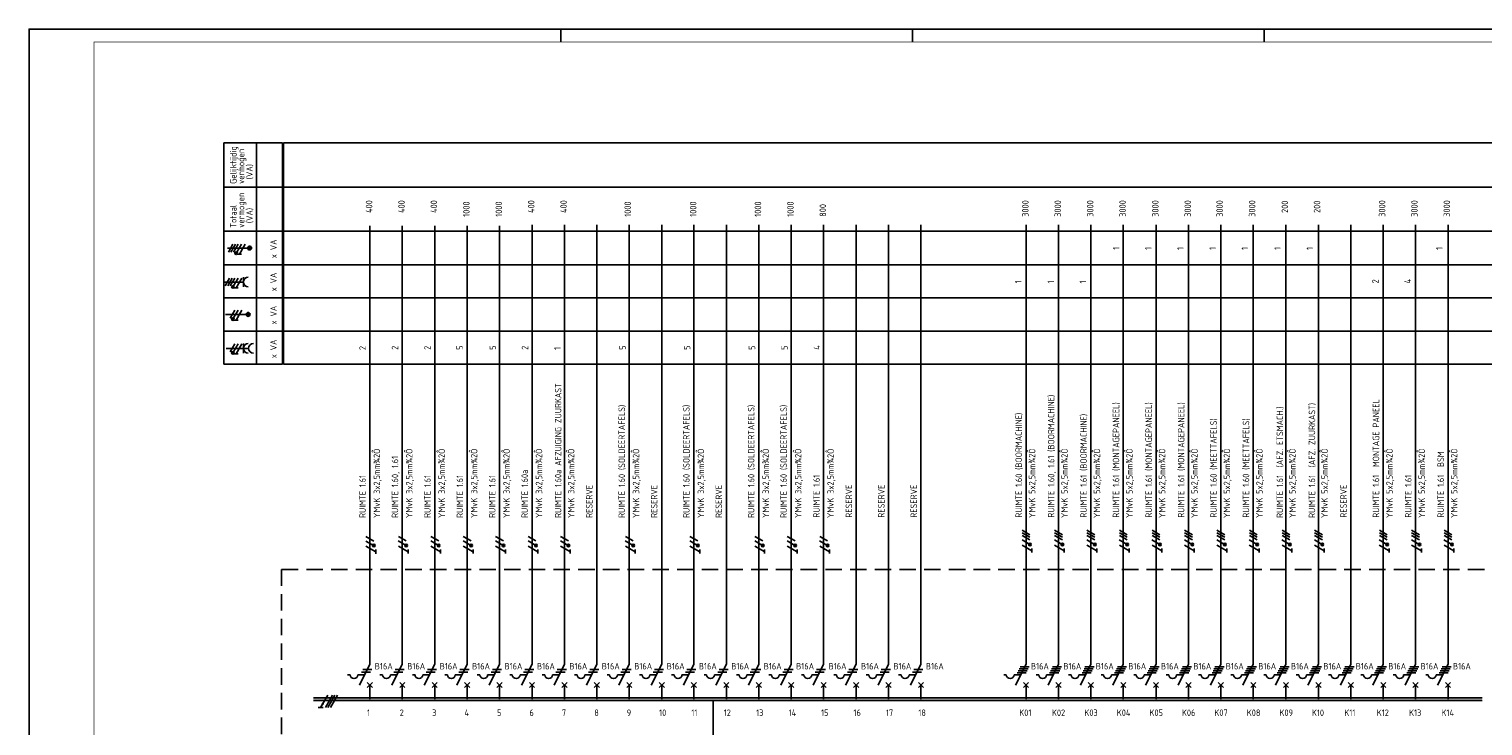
# Model space of a CAD drawing. Header units: millimetres. Extents: x 0 to 841, y 0 to 594.
# Tile 2 of 3: x 0 to 560, y 325 to 594. Entities that reach past the tile are written whole.
import ezdxf
from ezdxf.enums import TextEntityAlignment as Align

# ---------------------------------------------------------------- set-up
doc = ezdxf.new("R2010")
doc.units = ezdxf.units.MM
doc.linetypes.add('HIDDEN', pattern=[9.525, 6.35, -3.175])
doc.layers.get('0').update_dxf_attribs({"linetype": 'CONTINUOUS'})
for name, color, linetype in [('1', 7, 'CONTINUOUS'), ('40', 1, 'CONTINUOUS'), ('70', 1, 'CONTINUOUS'), ('71', 2, 'CONTINUOUS'), ('73', 4, 'CONTINUOUS'), ('EL$2B---_KADER', 4, 'CONTINUOUS'), ('LIJN018', 210, 'CONTINUOUS'), ('LIJN025', 10, 'CONTINUOUS'), ('LIJN035', 50, 'CONTINUOUS'), ('LIJN050', 90, 'CONTINUOUS'), ('TEKST25', 10, 'CONTINUOUS'), ('TEKST35', 50, 'CONTINUOUS'), ('TEKST50', 90, 'CONTINUOUS')]:
    doc.layers.add(name, color=color, linetype=linetype)
doc.styles.add('5_0', font='iso.shx')
doc.styles.add('ISO', font='ISO.SHX')
doc.styles.add('NEN', font='iso.shx')
doc.styles.add('ROMAND', font='romand')

# ---------------------------------------------------------------- blocks, each defined once
blk = doc.blocks.new('A1')
at = {"layer": 'LIJN025'}
for p, q in [((205, 589), (205, 594)), ((340.5, 589), (340.5, 594)), ((476, 589), (476, 594))]:
    blk.add_line(p, q, dxfattribs=at)
blk.add_lwpolyline([(0, 0), (0, 594), (841, 594), (841, 0)], close=True, dxfattribs=at)
at = {"layer": 'LIJN050', "const_width": 0.2}
blk.add_lwpolyline([(836, 5), (836, 589), (25, 589), (25, 5)], close=True, dxfattribs=at)
at = {"layer": 'TEKST25', "style": 'ROMAND', "width": 2.899115}
blk.add_attdef('STATUS', text='', height=2.5, dxfattribs=at).set_placement((795, 71.5), (834, 71.5), align=Align.FIT)
at = {"layer": 'TEKST25', "style": 'ISO'}
for tag, p in [('E', (796.25, 66)), ('NAAM-E', (807.75, 66)), ('DATUM-E', (826, 66)), ('D', (796.25, 61)), ('NAAM-D', (807.75, 61)), ('DATUM-D', (826, 61)), ('C', (796.25, 56)), ('NAAM-C', (807.75, 56)), ('DATUM-C', (826, 56)), ('B', (796.25, 51)), ('NAAM-B', (807.75, 51)), ('DATUM-B', (826, 51)), ('A', (796.25, 46)), ('NAAM-A', (807.75, 46)), ('DATUM-A', (826, 46))]:
    blk.add_attdef(tag, text='', height=2.5, dxfattribs=at).set_placement(p, align=Align.CENTER)
for tag, p in [('DATUM', (673.75, 36.25)), ('SCHAAL', (709, 36.25)), ('GETEKEND', (739.25, 36.25)), ('GECONTOL.', (774, 36.25)), ('FORMAAT', (804.25, 28.25))]:
    blk.add_attdef(tag, p, '', height=2.5, dxfattribs=at)
at = {"layer": 'TEKST35', "style": 'ISO'}
for tag, p in [('PROJECT', (675.5, 72.5)), ('PLAATS', (675.5, 63.5)), ('INSTALLATIE-REGEL1', (675.5, 52.5)), ('INSTALLATIE-REGEL2', (675.5, 43.5))]:
    blk.add_attdef(tag, p, '', height=4, dxfattribs=at)
blk.add_attdef('PROJ.NR.', text='', height=4, dxfattribs=at).set_placement((822, 23), align=Align.CENTER)
at = {"layer": 'TEKST50', "style": 'ISO'}
blk.add_attdef('FILE-NAAM', text='', height=5, dxfattribs=at).set_placement((814.5, 7.5), align=Align.CENTER)

msp = doc.modelspace()

# ---------------------------------------------------------------- linework, layer by layer
at = {"color": 10}
for p, q in [((115.09, 337.19), (112.38, 332.51)), ((116.97, 337.19), (114.26, 332.51)), ((117.9, 337.19), (115.2, 332.51)), ((117.9, 337.19), (115.2, 332.51)), ((118.84, 337.19), (116.13, 332.51)), ((113.32, 332.51), (111.45, 332.51))]:
    msp.add_line(p, q, dxfattribs=at)
msp.add_line((117.9, 337.19), (115.2, 332.51))
at = {"color": 10, "const_width": 0.469}
msp.add_lwpolyline([(113.4, 333.79, 1), (112.99, 334.03, 1)], format="xyb", close=True, dxfattribs=at)
at = {"layer": '1', "color": 1}
for p, q in [((78.57, 511.02), (76.82, 507.98)), ((79.57, 511.02), (77.82, 507.98)), ((80.57, 511.02), (78.82, 507.98)), ((81.82, 511.02), (80.1, 508.03)), ((83.32, 511.02), (81.14, 507.23)), ((77.3, 498.02), (75.55, 494.98)), ((78.3, 498.02), (76.55, 494.98)), ((79.3, 498.02), (77.55, 494.98)), ((80.55, 498.02), (78.83, 495.03)), ((82.05, 498.02), (79.87, 494.23)), ((79.3, 485.62), (77.55, 482.58)), ((80.55, 485.62), (78.83, 482.63)), ((82.05, 485.62), (79.87, 481.83)), ((79.3, 472.62), (77.55, 469.58)), ((80.55, 472.62), (78.83, 469.63)), ((82.05, 472.62), (79.87, 468.83)), ((132.87, 396.63), (129.83, 398.38)), ((145.37, 396.67), (142.33, 398.42)), ((157.87, 396.67), (154.83, 398.42)), ((170.37, 396.67), (167.33, 398.42)), ((182.87, 396.67), (179.83, 398.42)), ((195.37, 396.67), (192.33, 398.42)), ((207.87, 396.67), (204.83, 398.42)), ((232.87, 396.67), (229.83, 398.42)), ((257.77, 396.67), (254.73, 398.42)), ((282.77, 396.67), (279.73, 398.42)), ((295.27, 396.67), (292.23, 398.42)), ((307.77, 396.67), (304.73, 398.42)), ((385.76, 399.07), (382.73, 400.82)), ((385.76, 398.07), (382.73, 399.82)), ((385.76, 397.07), (382.73, 398.82)), ((398.26, 399.07), (395.23, 400.82)), ((398.26, 398.07), (395.23, 399.82)), ((398.26, 397.07), (395.23, 398.82)), ((410.76, 399.07), (407.73, 400.82)), ((410.76, 398.07), (407.73, 399.82)), ((410.76, 397.07), (407.73, 398.82)), ((423.26, 399.07), (420.23, 400.82)), ((423.26, 398.07), (420.23, 399.82)), ((423.26, 397.07), (420.23, 398.82)), ((435.86, 399.07), (432.83, 400.82)), ((435.86, 398.07), (432.83, 399.82)), ((435.86, 397.07), (432.83, 398.82)), ((448.36, 399.07), (445.33, 400.82)), ((448.36, 398.07), (445.33, 399.82)), ((448.36, 397.07), (445.33, 398.82)), ((460.86, 399.07), (457.83, 400.82)), ((460.86, 398.07), (457.83, 399.82)), ((460.86, 397.07), (457.83, 398.82)), ((473.36, 399.07), (470.33, 400.82)), ((473.36, 398.07), (470.33, 399.82)), ((473.36, 397.07), (470.33, 398.82)), ((485.96, 399.07), (482.93, 400.82)), ((485.96, 398.07), (482.93, 399.82)), ((485.96, 397.07), (482.93, 398.82)), ((498.46, 399.07), (495.43, 400.82)), ((498.46, 398.07), (495.43, 399.82)), ((498.46, 397.07), (495.43, 398.82)), ((523.46, 399.07), (520.43, 400.82)), ((523.46, 398.07), (520.43, 399.82)), ((523.46, 397.07), (520.43, 398.82)), ((535.92, 399.07), (532.88, 400.82)), ((535.92, 398.07), (532.88, 399.82)), ((535.92, 397.07), (532.88, 398.82)), ((548.42, 399.07), (545.38, 400.82)), ((548.42, 398.07), (545.38, 399.82)), ((548.42, 397.07), (545.38, 398.82)), ((132.79, 394.9), (129.8, 396.63)), ((133.62, 392.47), (129.83, 394.65)), ((145.29, 394.95), (142.3, 396.68)), ((146.12, 392.51), (142.33, 394.7)), ((157.79, 394.95), (154.8, 396.68)), ((158.62, 392.51), (154.83, 394.7)), ((170.29, 394.95), (167.3, 396.68)), ((171.12, 392.51), (167.33, 394.7)), ((182.79, 394.95), (179.8, 396.68)), ((183.62, 392.51), (179.83, 394.7)), ((195.29, 394.95), (192.3, 396.68)), ((196.12, 392.51), (192.33, 394.7)), ((207.79, 394.95), (204.8, 396.68)), ((208.62, 392.51), (204.83, 394.7)), ((232.79, 394.95), (229.8, 396.68)), ((233.62, 392.51), (229.83, 394.7)), ((257.69, 394.95), (254.7, 396.68)), ((258.52, 392.51), (254.73, 394.7)), ((282.69, 394.95), (279.7, 396.68)), ((283.52, 392.51), (279.73, 394.7)), ((295.19, 394.95), (292.2, 396.68)), ((296.02, 392.51), (292.23, 394.7)), ((307.69, 394.95), (304.7, 396.68)), ((308.52, 392.51), (304.73, 394.7)), ((385.68, 395.35), (382.7, 397.08)), ((386.51, 392.91), (382.72, 395.1)), ((398.18, 395.35), (395.2, 397.08)), ((399.01, 392.91), (395.22, 395.1)), ((410.68, 395.35), (407.7, 397.08)), ((411.51, 392.91), (407.72, 395.1)), ((423.18, 395.35), (420.2, 397.08)), ((424.01, 392.91), (420.22, 395.1)), ((435.78, 395.35), (432.8, 397.08)), ((436.61, 392.91), (432.82, 395.1)), ((448.28, 395.35), (445.3, 397.08)), ((449.11, 392.91), (445.32, 395.1)), ((460.78, 395.35), (457.8, 397.08)), ((461.61, 392.91), (457.82, 395.1)), ((473.28, 395.35), (470.3, 397.08)), ((474.11, 392.91), (470.32, 395.1)), ((485.88, 395.35), (482.9, 397.08)), ((486.71, 392.91), (482.92, 395.1)), ((498.38, 395.35), (495.4, 397.08)), ((499.21, 392.91), (495.42, 395.1)), ((523.38, 395.35), (520.4, 397.08)), ((524.21, 392.91), (520.42, 395.1)), ((535.84, 395.35), (532.85, 397.08)), ((536.67, 392.91), (532.88, 395.1)), ((548.34, 395.35), (545.35, 397.08)), ((549.17, 392.91), (545.38, 395.1))]:
    msp.add_line(p, q, dxfattribs=at)
at = {"layer": '1', "color": 2}
for p, q in [((127.33, 341.11), (131.35, 349.15)), ((139.83, 341.11), (143.85, 349.15)), ((152.33, 341.11), (156.35, 349.15)), ((164.83, 341.11), (168.85, 349.15)), ((177.33, 341.11), (181.35, 349.15)), ((189.83, 341.11), (193.85, 349.15)), ((202.33, 341.11), (206.35, 349.15)), ((214.83, 341.11), (218.85, 349.15)), ((227.33, 341.11), (231.35, 349.15)), ((239.83, 341.11), (243.85, 349.15)), ((252.23, 341.11), (256.25, 349.15)), ((264.73, 341.11), (268.75, 349.15)), ((277.23, 341.11), (281.25, 349.15)), ((289.73, 341.11), (293.75, 349.15)), ((302.23, 341.11), (306.25, 349.15)), ((314.73, 341.11), (318.75, 349.15)), ((327.23, 341.11), (331.25, 349.15)), ((339.73, 341.11), (343.75, 349.15)), ((380.23, 341.11), (384.25, 349.15)), ((392.73, 341.11), (396.75, 349.15)), ((405.23, 341.11), (409.25, 349.15)), ((417.73, 341.11), (421.75, 349.15)), ((430.33, 341.11), (434.35, 349.15)), ((442.83, 341.11), (446.85, 349.15)), ((455.33, 341.11), (459.35, 349.15)), ((467.83, 341.11), (471.85, 349.15)), ((480.43, 341.11), (484.45, 349.15)), ((492.93, 341.11), (496.95, 349.15)), ((505.43, 341.11), (509.45, 349.15)), ((517.93, 341.11), (521.95, 349.15)), ((530.38, 341.11), (534.4, 349.15)), ((542.88, 341.11), (546.9, 349.15)), ((122.75, 345.11), (123.75, 345.11)), ((126.75, 345.11), (129.33, 345.11)), ((135.25, 345.11), (136.25, 345.11)), ((139.25, 345.11), (141.83, 345.11)), ((147.75, 345.11), (148.75, 345.11)), ((151.75, 345.11), (154.33, 345.11)), ((160.25, 345.11), (161.25, 345.11)), ((164.25, 345.11), (166.83, 345.11)), ((172.75, 345.11), (173.75, 345.11)), ((176.75, 345.11), (179.33, 345.11)), ((185.25, 345.11), (186.25, 345.11)), ((189.25, 345.11), (191.83, 345.11)), ((197.75, 345.11), (198.75, 345.11)), ((201.75, 345.11), (204.33, 345.11)), ((210.25, 345.11), (211.25, 345.11)), ((214.25, 345.11), (216.83, 345.11)), ((222.75, 345.11), (223.75, 345.11)), ((226.75, 345.11), (229.33, 345.11)), ((235.25, 345.11), (236.25, 345.11)), ((239.25, 345.11), (241.83, 345.11)), ((247.65, 345.11), (248.65, 345.11)), ((251.65, 345.11), (254.23, 345.11)), ((260.15, 345.11), (261.15, 345.11)), ((264.15, 345.11), (266.73, 345.11)), ((272.65, 345.11), (273.65, 345.11)), ((276.65, 345.11), (279.23, 345.11)), ((285.15, 345.11), (286.15, 345.11)), ((289.15, 345.11), (291.73, 345.11)), ((297.65, 345.11), (298.65, 345.11)), ((301.65, 345.11), (304.23, 345.11)), ((310.15, 345.11), (311.15, 345.11)), ((314.15, 345.11), (316.73, 345.11)), ((322.65, 345.11), (323.65, 345.11)), ((326.65, 345.11), (329.23, 345.11)), ((335.15, 345.11), (336.15, 345.11)), ((339.15, 345.11), (341.73, 345.11)), ((375.65, 345.11), (376.65, 345.11)), ((379.65, 345.11), (382.23, 345.11)), ((388.15, 345.11), (389.15, 345.11)), ((392.15, 345.11), (394.73, 345.11)), ((400.65, 345.11), (401.65, 345.11)), ((404.65, 345.11), (407.23, 345.11)), ((413.15, 345.11), (414.15, 345.11)), ((417.15, 345.11), (419.73, 345.11)), ((425.75, 345.11), (426.75, 345.11)), ((429.75, 345.11), (432.33, 345.11)), ((438.25, 345.11), (439.25, 345.11)), ((442.25, 345.11), (444.83, 345.11)), ((450.75, 345.11), (451.75, 345.11)), ((454.75, 345.11), (457.33, 345.11)), ((463.25, 345.11), (464.25, 345.11)), ((467.25, 345.11), (469.83, 345.11)), ((475.85, 345.11), (476.85, 345.11)), ((479.85, 345.11), (482.43, 345.11)), ((488.35, 345.11), (489.35, 345.11)), ((492.35, 345.11), (494.93, 345.11)), ((500.85, 345.11), (501.85, 345.11)), ((504.85, 345.11), (507.43, 345.11)), ((513.35, 345.11), (514.35, 345.11)), ((517.35, 345.11), (519.93, 345.11)), ((525.8, 345.11), (526.8, 345.11)), ((529.8, 345.11), (532.38, 345.11)), ((538.3, 345.11), (539.3, 345.11)), ((542.3, 345.11), (544.88, 345.11))]:
    msp.add_line(p, q, dxfattribs=at)
at = {"layer": '1', "color": 1}
for centre in [(79.85, 507.59), (78.58, 494.59), (78.58, 482.19), (78.58, 469.19), (132.87, 394.88), (145.37, 394.92), (157.87, 394.92), (170.37, 394.92), (182.87, 394.92), (195.37, 394.92), (207.87, 394.92), (232.87, 394.92), (257.77, 394.92), (282.77, 394.92), (295.27, 394.92), (307.77, 394.92), (385.76, 395.32), (398.26, 395.32), (410.76, 395.32), (423.26, 395.32), (435.86, 395.32), (448.36, 395.32), (460.86, 395.32), (473.36, 395.32), (485.96, 395.32), (498.46, 395.32), (523.46, 395.32), (535.92, 395.32), (548.42, 395.32)]:
    msp.add_circle(centre, 0.5, dxfattribs=at)
at = {"layer": '1', "color": 2}
for centre in [(125.25, 345.11), (137.75, 345.11), (150.25, 345.11), (162.75, 345.11), (175.25, 345.11), (187.75, 345.11), (200.25, 345.11), (212.75, 345.11), (225.25, 345.11), (237.75, 345.11), (250.15, 345.11), (262.65, 345.11), (275.15, 345.11), (287.65, 345.11), (300.15, 345.11), (312.65, 345.11), (325.15, 345.11), (337.65, 345.11), (378.15, 345.11), (390.65, 345.11), (403.15, 345.11), (415.65, 345.11), (428.25, 345.11), (440.75, 345.11), (453.25, 345.11), (465.75, 345.11), (478.35, 345.11), (490.85, 345.11), (503.35, 345.11), (515.85, 345.11), (528.3, 345.11), (540.8, 345.11)]:
    msp.add_arc(centre, 1.5, 180, 0, dxfattribs=at)
at = {"layer": '70'}
for p, q in [((81.91, 507.23), (80.36, 507.23)), ((80.64, 494.23), (79.09, 494.23)), ((80.64, 481.83), (79.09, 481.83)), ((80.64, 468.83), (79.09, 468.83)), ((133.61, 391.75), (133.61, 393.31)), ((146.11, 391.8), (146.11, 393.35)), ((158.61, 391.8), (158.61, 393.35)), ((171.11, 391.8), (171.11, 393.35)), ((183.61, 391.8), (183.61, 393.35)), ((196.11, 391.8), (196.11, 393.35)), ((208.61, 391.8), (208.61, 393.35)), ((233.61, 391.8), (233.61, 393.35)), ((258.51, 391.8), (258.51, 393.35)), ((283.51, 391.8), (283.51, 393.35)), ((296.01, 391.8), (296.01, 393.35)), ((308.51, 391.8), (308.51, 393.35)), ((386.5, 392.2), (386.5, 393.75)), ((399, 392.2), (399, 393.75)), ((411.5, 392.2), (411.5, 393.75)), ((424, 392.2), (424, 393.75)), ((436.6, 392.2), (436.6, 393.75)), ((449.1, 392.2), (449.1, 393.75)), ((461.6, 392.2), (461.6, 393.75)), ((474.1, 392.2), (474.1, 393.75)), ((486.7, 392.2), (486.7, 393.75)), ((499.2, 392.2), (499.2, 393.75)), ((524.2, 392.2), (524.2, 393.75)), ((536.66, 392.2), (536.66, 393.75)), ((549.16, 392.2), (549.16, 393.75)), ((381.98, 348.11), (385.48, 348.11)), ((394.48, 348.11), (397.98, 348.11)), ((406.98, 348.11), (410.48, 348.11)), ((419.48, 348.11), (422.98, 348.11)), ((432.08, 348.11), (435.58, 348.11)), ((444.58, 348.11), (448.08, 348.11)), ((457.08, 348.11), (460.58, 348.11)), ((469.58, 348.11), (473.08, 348.11)), ((482.18, 348.11), (485.68, 348.11)), ((494.68, 348.11), (498.18, 348.11)), ((507.18, 348.11), (510.68, 348.11)), ((519.68, 348.11), (523.18, 348.11)), ((532.13, 348.11), (535.63, 348.11)), ((544.63, 348.11), (548.13, 348.11)), ((128.08, 346.11), (131.58, 346.11)), ((128.58, 347.11), (132.08, 347.11)), ((140.58, 346.11), (144.08, 346.11)), ((141.08, 347.11), (144.58, 347.11)), ((153.08, 346.11), (156.58, 346.11)), ((153.58, 347.11), (157.08, 347.11)), ((165.58, 346.11), (169.08, 346.11)), ((166.08, 347.11), (169.58, 347.11)), ((178.08, 346.11), (181.58, 346.11)), ((178.58, 347.11), (182.08, 347.11)), ((190.58, 346.11), (194.08, 346.11)), ((191.08, 347.11), (194.58, 347.11)), ((203.08, 346.11), (206.58, 346.11)), ((203.58, 347.11), (207.08, 347.11)), ((215.58, 346.11), (219.08, 346.11)), ((216.08, 347.11), (219.58, 347.11)), ((228.08, 346.11), (231.58, 346.11)), ((228.58, 347.11), (232.08, 347.11)), ((240.58, 346.11), (244.08, 346.11)), ((241.08, 347.11), (244.58, 347.11)), ((252.98, 346.11), (256.48, 346.11)), ((253.48, 347.11), (256.98, 347.11)), ((265.48, 346.11), (268.98, 346.11)), ((265.98, 347.11), (269.48, 347.11)), ((277.98, 346.11), (281.48, 346.11)), ((278.48, 347.11), (281.98, 347.11)), ((290.48, 346.11), (293.98, 346.11)), ((290.98, 347.11), (294.48, 347.11)), ((302.98, 346.11), (306.48, 346.11)), ((303.48, 347.11), (306.98, 347.11)), ((315.48, 346.11), (318.98, 346.11)), ((315.98, 347.11), (319.48, 347.11)), ((327.98, 346.11), (331.48, 346.11)), ((328.48, 347.11), (331.98, 347.11)), ((340.48, 346.11), (343.98, 346.11)), ((340.98, 347.11), (344.48, 347.11)), ((380.85, 345.86), (384.35, 345.86)), ((381.23, 346.61), (384.73, 346.61)), ((381.6, 347.36), (385.1, 347.36)), ((393.35, 345.86), (396.85, 345.86)), ((393.73, 346.61), (397.23, 346.61)), ((394.1, 347.36), (397.6, 347.36)), ((405.85, 345.86), (409.35, 345.86)), ((406.23, 346.61), (409.73, 346.61)), ((406.6, 347.36), (410.1, 347.36)), ((418.35, 345.86), (421.85, 345.86)), ((418.73, 346.61), (422.23, 346.61)), ((419.1, 347.36), (422.6, 347.36)), ((430.95, 345.86), (434.45, 345.86)), ((431.33, 346.61), (434.83, 346.61)), ((431.7, 347.36), (435.2, 347.36)), ((443.45, 345.86), (446.95, 345.86)), ((443.83, 346.61), (447.33, 346.61)), ((444.2, 347.36), (447.7, 347.36)), ((455.95, 345.86), (459.45, 345.86)), ((456.33, 346.61), (459.83, 346.61)), ((456.7, 347.36), (460.2, 347.36)), ((468.45, 345.86), (471.95, 345.86)), ((468.83, 346.61), (472.33, 346.61)), ((469.2, 347.36), (472.7, 347.36)), ((481.05, 345.86), (484.55, 345.86)), ((481.43, 346.61), (484.93, 346.61)), ((481.8, 347.36), (485.3, 347.36)), ((493.55, 345.86), (497.05, 345.86)), ((493.93, 346.61), (497.43, 346.61)), ((494.3, 347.36), (497.8, 347.36)), ((506.05, 345.86), (509.55, 345.86)), ((506.43, 346.61), (509.93, 346.61)), ((506.8, 347.36), (510.3, 347.36)), ((518.55, 345.86), (522.05, 345.86)), ((518.93, 346.61), (522.43, 346.61)), ((519.3, 347.36), (522.8, 347.36)), ((531.01, 345.86), (534.51, 345.86)), ((531.38, 346.61), (534.88, 346.61)), ((531.76, 347.36), (535.26, 347.36)), ((543.51, 345.86), (547.01, 345.86)), ((543.88, 346.61), (547.38, 346.61)), ((544.26, 347.36), (547.76, 347.36))]:
    msp.add_line(p, q, dxfattribs=at)
at = {"layer": '70', "const_width": 0.5}
for points in [[(79.6, 507.59, 1), (80.1, 507.59, 1)], [(78.33, 494.59, 1), (78.83, 494.59, 1)], [(78.33, 482.19, 1), (78.83, 482.19, 1)], [(78.33, 469.19, 1), (78.83, 469.19, 1)], [(132.87, 395.13, 1), (132.87, 394.63, 1)], [(145.37, 395.17, 1), (145.37, 394.67, 1)], [(157.87, 395.17, 1), (157.87, 394.67, 1)], [(170.37, 395.17, 1), (170.37, 394.67, 1)], [(182.87, 395.17, 1), (182.87, 394.67, 1)], [(195.37, 395.17, 1), (195.37, 394.67, 1)], [(207.87, 395.17, 1), (207.87, 394.67, 1)], [(232.87, 395.17, 1), (232.87, 394.67, 1)], [(257.77, 395.17, 1), (257.77, 394.67, 1)], [(282.77, 395.17, 1), (282.77, 394.67, 1)], [(295.27, 395.17, 1), (295.27, 394.67, 1)], [(307.77, 395.17, 1), (307.77, 394.67, 1)], [(385.76, 395.57, 1), (385.76, 395.07, 1)], [(398.26, 395.57, 1), (398.26, 395.07, 1)], [(410.76, 395.57, 1), (410.76, 395.07, 1)], [(423.26, 395.57, 1), (423.26, 395.07, 1)], [(435.86, 395.57, 1), (435.86, 395.07, 1)], [(448.36, 395.57, 1), (448.36, 395.07, 1)], [(460.86, 395.57, 1), (460.86, 395.07, 1)], [(473.36, 395.57, 1), (473.36, 395.07, 1)], [(485.96, 395.57, 1), (485.96, 395.07, 1)], [(498.46, 395.57, 1), (498.46, 395.07, 1)], [(523.46, 395.57, 1), (523.46, 395.07, 1)], [(535.92, 395.57, 1), (535.92, 395.07, 1)], [(548.42, 395.57, 1), (548.42, 395.07, 1)]]:
    msp.add_lwpolyline(points, format="xyb", close=True, dxfattribs=at)
at = {"layer": '71'}
for p, q in [((75.51, 496.49), (82.6, 496.49)), ((82.6, 494.61), (82.6, 498.37)), ((76, 470.91), (84.6, 470.91)), ((82.6, 469.03), (82.6, 472.79)), ((130.35, 340.11), (132.35, 342.11)), ((132.35, 340.11), (130.35, 342.11)), ((142.85, 340.11), (144.85, 342.11)), ((144.85, 340.11), (142.85, 342.11)), ((155.35, 340.11), (157.35, 342.11)), ((157.35, 340.11), (155.35, 342.11)), ((167.85, 340.11), (169.85, 342.11)), ((169.85, 340.11), (167.85, 342.11)), ((180.35, 340.11), (182.35, 342.11)), ((182.35, 340.11), (180.35, 342.11)), ((192.85, 340.11), (194.85, 342.11)), ((194.85, 340.11), (192.85, 342.11)), ((205.35, 340.11), (207.35, 342.11)), ((207.35, 340.11), (205.35, 342.11)), ((217.85, 340.11), (219.85, 342.11)), ((219.85, 340.11), (217.85, 342.11)), ((230.35, 340.11), (232.35, 342.11)), ((232.35, 340.11), (230.35, 342.11)), ((242.85, 340.11), (244.85, 342.11)), ((244.85, 340.11), (242.85, 342.11)), ((257.25, 340.11), (255.25, 342.11)), ((255.25, 340.11), (257.25, 342.11)), ((269.75, 340.11), (267.75, 342.11)), ((267.75, 340.11), (269.75, 342.11)), ((282.25, 340.11), (280.25, 342.11)), ((280.25, 340.11), (282.25, 342.11)), ((294.75, 340.11), (292.75, 342.11)), ((292.75, 340.11), (294.75, 342.11)), ((307.25, 340.11), (305.25, 342.11)), ((305.25, 340.11), (307.25, 342.11)), ((319.75, 340.11), (317.75, 342.11)), ((317.75, 340.11), (319.75, 342.11)), ((332.25, 340.11), (330.25, 342.11)), ((330.25, 340.11), (332.25, 342.11)), ((344.75, 340.11), (342.75, 342.11)), ((342.75, 340.11), (344.75, 342.11)), ((385.25, 340.11), (383.25, 342.11)), ((383.25, 340.11), (385.25, 342.11)), ((395.75, 340.11), (397.75, 342.11)), ((397.75, 340.11), (395.75, 342.11)), ((408.25, 340.11), (410.25, 342.11)), ((410.25, 340.11), (408.25, 342.11)), ((420.75, 340.11), (422.75, 342.11)), ((422.75, 340.11), (420.75, 342.11)), ((433.35, 340.11), (435.35, 342.11)), ((435.35, 340.11), (433.35, 342.11)), ((445.85, 340.11), (447.85, 342.11)), ((447.85, 340.11), (445.85, 342.11)), ((458.35, 340.11), (460.35, 342.11)), ((460.35, 340.11), (458.35, 342.11)), ((470.85, 340.11), (472.85, 342.11)), ((472.85, 340.11), (470.85, 342.11)), ((483.45, 340.11), (485.45, 342.11)), ((485.45, 340.11), (483.45, 342.11)), ((495.95, 340.11), (497.95, 342.11)), ((497.95, 340.11), (495.95, 342.11)), ((508.45, 340.11), (510.45, 342.11)), ((510.45, 340.11), (508.45, 342.11)), ((520.95, 340.11), (522.95, 342.11)), ((522.95, 340.11), (520.95, 342.11)), ((535.4, 340.11), (533.4, 342.11)), ((533.4, 340.11), (535.4, 342.11)), ((547.9, 340.11), (545.9, 342.11)), ((545.9, 340.11), (547.9, 342.11))]:
    msp.add_line(p, q, dxfattribs=at)
for centre, radius in [((85, 509.58), 0.75), ((85, 509.58), 0.5), ((85, 509.58), 0.25), ((84.43, 484), 0.75), ((84.43, 484), 0.5), ((84.43, 484), 0.25)]:
    msp.add_circle(centre, radius, dxfattribs=at)
for centre in [(84.48, 496.49), (84.48, 470.91), (86.48, 470.91)]:
    msp.add_arc(centre, 1.88, 90, 270, dxfattribs=at)
at = {"layer": '73'}
for p, q in [((109.62, 336.13), (560.04, 336.13)), ((109.62, 335.13), (560.04, 335.13))]:
    msp.add_line(p, q, dxfattribs=at)
msp.add_solid([(560.04, 335.13), (560.04, 336.13), (109.62, 335.13), (109.62, 336.13)], dxfattribs=at)
at = {"layer": 'LIJN018', "color": 9, "linetype": 'Continuous'}
for p, q in [((98.01, 550.08), (579.61, 550.08)), ((98.01, 464.83), (98.01, 550.08)), ((163.35, 550.08), (644.95, 550.08)), ((98.01, 533.08), (579.61, 533.08)), ((163.35, 533.08), (644.95, 533.08)), ((98.01, 516.11), (579.61, 516.11)), ((163.35, 516.11), (644.95, 516.11)), ((98.01, 503.11), (579.61, 503.11)), ((163.35, 503.11), (644.95, 503.11)), ((98.01, 490.33), (579.61, 490.33)), ((163.35, 490.33), (644.95, 490.33)), ((98.01, 477.53), (579.61, 477.53)), ((163.35, 477.53), (644.95, 477.53)), ((98.01, 464.83), (579.61, 464.83)), ((163.35, 464.83), (644.95, 464.83))]:
    msp.add_line(p, q, dxfattribs=at)
at = {"layer": 'LIJN025', "linetype": 'Continuous'}
for p, q in [((75.03, 464.83), (75.03, 550.08)), ((75.03, 550.08), (97.71, 550.08)), ((87.71, 464.83), (87.71, 550.08)), ((97.71, 464.83), (97.71, 550.08)), ((75.03, 533.08), (97.71, 533.08)), ((75.03, 516.11), (97.71, 516.11)), ((75.03, 503.11), (97.71, 503.11)), ((75.03, 490.34), (97.71, 490.34)), ((75.03, 477.53), (97.71, 477.53)), ((75.03, 464.83), (97.71, 464.83))]:
    msp.add_line(p, q, dxfattribs=at)
at = {"layer": 'LIJN025', "linetype": 'HIDDEN'}
for q in [(568.79, 385.7), (97.35, 309.82)]:
    msp.add_line((97.35, 385.7), q, dxfattribs=at)
at = {"layer": 'LIJN035'}
for p, q in [((131.35, 349.15), (131.35, 518.2)), ((143.85, 349.15), (143.85, 518.2)), ((156.35, 349.15), (156.35, 518.2)), ((168.85, 349.15), (168.85, 518.2)), ((181.35, 349.15), (181.35, 518.2)), ((193.85, 349.15), (193.85, 518.5)), ((206.35, 349.15), (206.35, 518.5)), ((218.85, 349.15), (218.85, 518.5)), ((231.35, 349.15), (231.35, 518.5)), ((243.85, 349.15), (243.85, 518.5)), ((256.25, 349.15), (256.25, 518.5)), ((268.75, 349.15), (268.75, 518.5)), ((281.25, 349.15), (281.25, 518.5)), ((293.75, 349.15), (293.75, 518.5)), ((306.25, 349.15), (306.25, 518.5)), ((318.75, 349.15), (318.75, 518.5)), ((331.25, 349.15), (331.25, 518.5)), ((343.75, 349.15), (343.75, 518.5)), ((384.25, 349.15), (384.25, 518.5)), ((396.75, 349.15), (396.75, 518.5)), ((409.25, 349.15), (409.25, 518.5)), ((421.75, 349.15), (421.75, 518.5)), ((434.35, 349.15), (434.35, 518.5)), ((446.85, 349.15), (446.85, 518.5)), ((459.35, 349.15), (459.35, 518.5)), ((471.85, 349.15), (471.85, 518.5)), ((484.45, 349.15), (484.45, 518.5)), ((496.95, 349.15), (496.95, 518.5)), ((509.45, 349.15), (509.45, 518.5)), ((521.95, 349.15), (521.95, 518.5)), ((534.4, 349.15), (534.4, 518.5)), ((546.9, 349.15), (546.9, 518.5)), ((84.5, 509.58), (76.43, 509.58)), ((83.93, 484), (75.73, 484)), ((131.35, 335.7), (131.35, 341.2)), ((143.85, 335.7), (143.85, 341.2)), ((156.35, 335.7), (156.35, 341.2)), ((168.85, 335.7), (168.85, 341.2)), ((181.35, 335.7), (181.35, 341.2)), ((193.85, 335.7), (193.85, 341.2)), ((206.35, 335.7), (206.35, 341.2)), ((218.85, 335.7), (218.85, 341.2)), ((231.35, 335.7), (231.35, 341.2)), ((243.85, 335.7), (243.85, 341.2)), ((256.25, 335.7), (256.25, 341.2)), ((268.75, 335.7), (268.75, 341.2)), ((281.25, 335.7), (281.25, 341.2)), ((293.75, 335.7), (293.75, 341.2)), ((306.25, 335.7), (306.25, 341.2)), ((318.75, 335.7), (318.75, 341.2)), ((331.25, 335.7), (331.25, 341.2)), ((343.75, 335.7), (343.75, 341.2)), ((384.25, 335.7), (384.25, 341.2)), ((396.75, 335.7), (396.75, 341.2)), ((409.25, 335.7), (409.25, 341.2)), ((421.75, 335.7), (421.75, 341.2)), ((434.35, 335.7), (434.35, 341.2)), ((446.85, 335.7), (446.85, 341.2)), ((459.35, 335.7), (459.35, 341.2)), ((471.85, 335.7), (471.85, 341.2)), ((484.45, 335.7), (484.45, 341.2)), ((496.95, 335.7), (496.95, 341.2)), ((509.45, 335.7), (509.45, 341.2)), ((521.95, 335.7), (521.95, 341.2)), ((534.4, 335.7), (534.4, 341.2)), ((546.9, 335.7), (546.9, 341.2))]:
    msp.add_line(p, q, dxfattribs=at)
at = {"layer": 'LIJN035', "color": 90}
msp.add_line((263.72, 303.28), (263.72, 335.2), dxfattribs=at)

# ---------------------------------------------------------------- block references
at = {"layer": 'EL$2B---_KADER'}
msp.add_blockref('A1', (0, 0), dxfattribs=at)

# ---------------------------------------------------------------- texts
at = {"layer": '40', "linetype": 'Continuous', "style": 'NEN'}
for s, p in [('Gelijktijdig', (79.96, 534.33)), ('vermogen', (82.96, 534.33)), ('(VA)', (86.21, 536.08)), ('vermogen', (82.96, 517.41)), ('Totaal', (79.96, 517.41)), ('(VA)', (86.21, 519.16)), ('x VA', (95.46, 505.67)), ('x VA', (95.46, 492.89)), ('x VA', (95.46, 480.11)), ('x VA', (95.46, 467.09))]:
    msp.add_text(s, height=2.5, rotation=90, dxfattribs=at).set_placement(p)
at = {"layer": '40', "style": 'NEN'}
for s, p in [(' 400', (132.28, 521.64)), (' 400', (144.78, 521.64)), (' 400', (157.28, 521.64)), ('1000', (169.78, 521.64)), ('1000', (182.28, 521.64)), (' 400', (194.78, 521.64)), (' 400', (207.28, 521.64)), ('1000', (231.98, 521.64)), ('1000', (257.18, 521.64)), ('1000', (282.18, 521.64)), ('1000', (294.68, 521.64)), ('800', (307.18, 521.64)), ('3000', (385.23, 521.64)), ('3000', (397.73, 521.64)), ('3000', (410.23, 521.64)), ('3000', (422.73, 521.64)), ('3000', (435.33, 521.64)), ('3000', (447.83, 521.64)), ('3000', (460.13, 521.64)), ('3000', (472.63, 521.64)), (' 200', (485.25, 521.64)), (' 200', (497.66, 521.64)), ('3000', (522.73, 521.64)), ('3000', (535.18, 521.64)), ('3000', (547.68, 521.64)), ('1', (420.28, 508.94)), ('1', (432.63, 508.84)), ('1', (445.03, 508.84)), ('1', (457.43, 508.84)), ('1', (469.83, 508.84)), ('1', (482.46, 508.84)), ('1', (494.86, 508.84)), ('1', (544.82, 508.84)), ('1', (382.53, 495.94)), ('1', (395.03, 495.94)), ('1', (407.43, 495.94)), ('2', (520.18, 495.94)), ('4', (532.58, 495.94)), ('2', (129.78, 470.24)), ('2', (142.28, 470.34)), ('2', (154.78, 470.34)), ('5', (167.18, 470.34)), ('5', (179.98, 470.34)), ('2', (192.38, 470.34)), ('1', (204.88, 470.34)), ('5', (229.98, 470.34)), ('5', (254.88, 470.34)), ('5', (279.88, 470.34)), ('5', (292.38, 470.34)), ('4', (304.88, 470.34)), ('RUIMTE 1.60a AFZUIGING ZUURKAST', (205.17, 405.54)), ('RUIMTE 1.60, 1.61 (BOORMACHINE)', (395.18, 405.64)), ('RUIMTE 1.60 (SOLDEERTAFELS)', (229.68, 405.54)), ('RUIMTE 1.60 (SOLDEERTAFELS)', (254.58, 405.54)), ('RUIMTE 1.60 (SOLDEERTAFELS)', (279.58, 405.54)), ('RUIMTE 1.60 (SOLDEERTAFELS)', (292.08, 405.54)), ('RUIMTE 1.61 (MONTAGEPANEEL)', (420.18, 405.64)), ('RUIMTE 1.61 (MONTAGEPANEEL)', (432.78, 405.64)), ('RUIMTE 1.61 (MONTAGEPANEEL)', (445.28, 405.64)), ('RUIMTE 1.61  (AFZ. ZUURKAST)', (495.71, 405.54)), ('RUIMTE 1.61  MONTAGE PANEEL', (520.38, 405.64)), ('RUIMTE 1.60 (BOORMACHINE)', (382.68, 405.64)), ('RUIMTE 1.61 (BOORMACHINE)', (407.68, 405.64)), ('RUIMTE 1.60 (MEETTAFELS)', (457.78, 405.64)), ('RUIMTE 1.60 (MEETTAFELS)', (470.28, 405.64)), ('RUIMTE 1.61  (AFZ. ETSMACH.)', (483.31, 405.54)), (' YMvK 3x2,5mm¾2Ô', (135.28, 404.04)), ('RUIMTE 1.60, 1.61', (142.28, 405.54)), (' YMvK 3x2,5mm¾2Ô', (147.78, 404.04)), (' YMvK 3x2,5mm¾2Ô', (160.28, 404.04)), (' YMvK 3x2,5mm¾2Ô', (172.78, 404.04)), (' YMvK 3x2,5mm¾2Ô', (185.28, 404.04)), (' YMvK 3x2,5mm¾2Ô', (197.78, 404.04)), (' YMvK 3x2,5mm¾2Ô', (210.18, 404.04)), (' YMvK 3x2,5mm¾2Ô', (235.18, 404.04)), (' YMvK 3x2,5mm¾2Ô', (260.18, 404.04)), (' YMvK 3x2,5mm¾2Ô', (285.18, 404.04)), (' YMvK 3x2,5mm¾2Ô', (297.68, 404.04)), (' YMvK 3x2,5mm¾2Ô', (310.18, 404.04)), (' YMvK 5x2,5mm¾2Ô', (387.83, 404.04)), (' YMvK 5x2,5mm¾2Ô', (400.33, 404.04)), (' YMvK 5x2,5mm¾2Ô', (412.83, 404.04)), (' YMvK 5x2,5mm¾2Ô', (425.33, 404.04)), (' YMvK 5x2,5mm¾2Ô', (437.93, 404.04)), (' YMvK 5x2,5mm¾2Ô', (450.43, 404.04)), (' YMvK 5x2,5mm¾2Ô', (462.93, 404.04)), (' YMvK 5x2,5mm¾2Ô', (475.43, 404.04)), (' YMvK 5x2,5mm¾2Ô', (488.17, 404.04)), (' YMvK 5x2,5mm¾2Ô', (500.57, 404.04)), (' YMvK 5x2,5mm¾2Ô', (525.57, 404.04)), (' YMvK 5x2,5mm¾2Ô', (538.02, 404.04)), ('RUIMTE 1.61  BSM', (545.33, 405.64)), (' YMvK 5x2,5mm¾2Ô', (550.52, 404.04)), ('RUIMTE 1.60a', (192.28, 405.54)), ('RUIMTE 1.61', (129.78, 405.54)), ('RUIMTE 1.61', (154.78, 405.54)), ('RUIMTE 1.61', (167.28, 405.54)), ('RUIMTE 1.61', (179.78, 405.54)), ('RUIMTE 1.61', (304.73, 405.64)), ('RUIMTE 1.61 ', (532.83, 405.64)), ('RESERVE', (217.18, 405.54)), ('RESERVE', (242.18, 405.54)), ('RESERVE', (267.08, 405.54)), ('RESERVE', (317.23, 405.64)), ('RESERVE', (329.73, 405.64)), ('RESERVE', (342.23, 405.64)), ('RESERVE', (507.88, 405.64))]:
    msp.add_text(s, height=2.5, rotation=90, dxfattribs=at).set_placement(p)
for p in [(133.26, 347.12), (145.76, 347.12), (158.26, 347.12), (170.76, 347.12), (183.26, 347.12), (195.76, 347.12), (208.26, 347.12), (220.76, 347.12), (233.26, 347.12), (245.76, 347.12), (258.16, 347.12), (270.66, 347.12), (283.16, 347.12), (295.66, 347.12), (308.16, 347.12), (320.66, 347.12), (333.16, 347.12), (345.66, 347.12), (386.16, 347.12), (398.66, 347.12), (411.16, 347.12), (423.66, 347.12), (436.26, 347.12), (448.76, 347.12), (461.26, 347.12), (473.76, 347.12), (486.36, 347.12), (498.86, 347.12), (511.36, 347.12), (523.86, 347.12), (536.31, 347.12), (548.81, 347.12)]:
    msp.add_text('B16A', height=2.5, dxfattribs=at).set_placement(p)
at = {"layer": 'TEKST25', "style": '5_0'}
for s, p in [('1', (130.25, 329.2)), ('2', (142.85, 329.2)), ('3', (155.35, 329.2)), ('4', (167.85, 329.2)), ('5', (180.35, 329.2)), ('6', (192.85, 329.2)), ('7', (205.35, 329.2)), ('8', (217.85, 329.2)), ('9', (230.35, 329.2)), ('10', (242.85, 329.2)), ('11', (255.25, 329.2)), ('12', (267.75, 329.2)), ('13', (280.25, 329.2)), ('14', (292.75, 329.2)), ('15', (305.25, 329.2)), ('16', (317.75, 329.2)), ('17', (330.25, 329.2)), ('18', (342.75, 329.2)), ('K01', (381.65, 329.2)), ('K02', (394.25, 329.2)), ('K03', (406.75, 329.2)), ('K04', (419.25, 329.2)), ('K05', (431.85, 329.2)), ('K06', (444.35, 329.2)), ('K07', (456.85, 329.2)), ('K08', (469.35, 329.2)), ('K09', (481.95, 329.2)), ('K10', (494.45, 329.2)), ('K11', (506.95, 329.2)), ('K12', (519.45, 329.2)), ('K13', (531.9, 329.2)), ('K14', (544.4, 329.2))]:
    msp.add_text(s, height=2.5, dxfattribs=at).set_placement(p)

doc.saveas('drawing.dxf')
